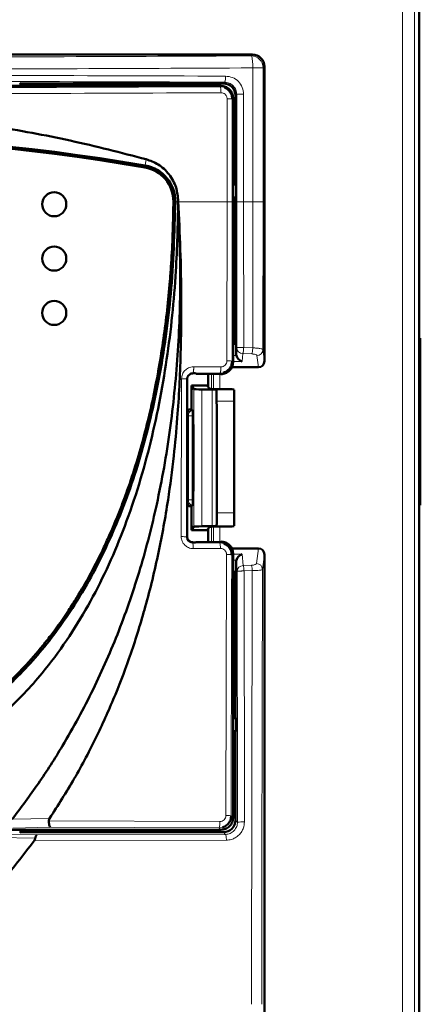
# Model space of a CAD drawing. Header units: millimetres. Extents: x 0 to 847, y 0 to 594.
# Tile 7 of 15: x 238 to 271, y 393 to 474. Entities that reach past the tile are written whole.
import ezdxf

# ---------------------------------------------------------------- set-up
doc = ezdxf.new("R2010")
doc.units = ezdxf.units.MM
doc.header["$LTSCALE"] = 2
doc.linetypes.add('SLD-Сплошная', pattern=[0])

msp = doc.modelspace()

# ---------------------------------------------------------------- linework, layer by layer
at = {"color": 7, "linetype": 'SLD-Сплошная', "lineweight": 50}
for p, q in [((270.758, 477.913), (270.758, 380.411)), ((179.157, 471.311), (256.959, 471.311)), ((257.958, 470.312), (257.958, 445.924)), ((237.7, 468.969), (237.758, 468.911)), ((254.558, 468.911), (237.758, 468.911)), ((237.758, 468.911), (237.758, 468.711)), ((254.359, 468.711), (181.757, 468.711)), ((255.358, 445.841), (255.358, 467.712)), ((255.558, 460.611), (255.558, 467.911)), ((255.358, 460.611), (255.558, 460.611)), ((255.616, 460.553), (255.358, 460.553)), ((255.616, 460.553), (255.558, 460.611)), ((255.616, 459.469), (255.616, 460.553)), ((255.358, 459.469), (255.616, 459.469)), ((255.558, 459.411), (255.358, 459.411)), ((255.558, 459.411), (255.616, 459.469)), ((255.558, 447.411), (255.558, 459.411)), ((270.758, 447.818), (270.858, 447.818)), ((270.858, 447.818), (270.758, 447.816)), ((270.858, 447.818), (270.858, 434.004)), ((255.358, 447.411), (255.558, 447.411)), ((255.616, 447.353), (255.358, 447.353)), ((255.616, 447.353), (255.558, 447.411)), ((255.616, 446.515), (255.616, 447.353)), ((257.462, 445.411), (255.251, 445.411)), ((251.558, 444.411), (251.558, 431.411)), ((252.244, 444.911), (252.058, 444.911)), ((252.295, 444.86), (252.244, 444.911)), ((254.35, 444.85), (252.295, 444.86)), ((253.308, 444.855), (253.308, 443.761)), ((254.35, 444.85), (254.358, 444.841)), ((252.113, 443.604), (251.908, 443.911)), ((251.908, 443.911), (253.208, 443.911)), ((251.908, 441.911), (251.908, 443.911)), ((253.641, 443.572), (252.787, 443.58)), ((253.208, 443.911), (253.403, 443.619)), ((253.74, 443.607), (254.784, 443.598)), ((253.986, 443.548), (253.978, 443.56)), ((251.808, 441.911), (251.908, 441.911)), ((251.908, 441.911), (252.02, 441.799)), ((252.03, 441.394), (252.03, 434.428)), ((252.042, 440.661), (252.086, 440.661)), ((252.042, 435.161), (252.042, 440.661)), ((252.086, 440.661), (252.086, 435.161)), ((252.086, 435.161), (252.042, 435.161)), ((251.808, 433.911), (251.908, 433.911)), ((252.02, 434.023), (251.908, 433.911)), ((251.908, 431.911), (251.908, 433.911)), ((270.858, 434.004), (270.758, 434.006)), ((270.758, 434.004), (270.858, 434.004)), ((251.908, 431.911), (252.113, 432.218)), ((253.641, 432.25), (252.787, 432.243)), ((253.403, 432.203), (253.208, 431.911)), ((254.784, 432.225), (253.74, 432.215)), ((253.978, 432.262), (253.995, 432.288)), ((251.908, 431.911), (253.208, 431.911)), ((253.308, 432.061), (253.308, 430.939)), ((252.058, 430.911), (252.244, 430.911)), ((252.244, 430.911), (252.267, 430.934)), ((252.267, 430.934), (254.321, 430.944)), ((254.358, 430.981), (254.321, 430.944)), ((255.251, 430.411), (257.462, 430.411)), ((255.358, 408.11), (255.358, 429.981)), ((257.958, 429.898), (257.958, 380.411)), ((255.616, 428.469), (255.616, 429.307)), ((255.358, 428.469), (255.616, 428.469)), ((255.558, 428.411), (255.358, 428.411)), ((255.558, 428.411), (255.616, 428.469)), ((255.558, 416.411), (255.558, 428.411)), ((255.358, 416.411), (255.558, 416.411)), ((255.616, 416.353), (255.358, 416.353)), ((255.616, 416.353), (255.558, 416.411)), ((255.616, 415.269), (255.616, 416.353)), ((255.358, 415.269), (255.616, 415.269)), ((255.558, 415.211), (255.358, 415.211)), ((255.558, 415.211), (255.616, 415.269)), ((255.558, 407.911), (255.558, 415.211)), ((181.757, 407.111), (254.359, 407.111)), ((237.7, 406.853), (237.758, 406.911)), ((237.758, 407.111), (237.758, 406.911)), ((237.758, 406.911), (254.558, 406.911))]:
    msp.add_line(p, q, dxfattribs=at)
at = {"color": 8, "linetype": 'SLD-Сплошная', "lineweight": 18}
for p, q in [((269.38, 380.411), (269.38, 477.535)), ((270.38, 380.411), (270.38, 477.535)), ((256.959, 471.311), (256.845, 471.197)), ((257.001, 470.198), (257.001, 459.121)), ((257.844, 470.198), (257.001, 470.198)), ((257.958, 470.312), (257.844, 470.198)), ((257.844, 470.198), (257.844, 459.121)), ((254.665, 469.018), (254.558, 468.911)), ((254.291, 468.643), (254.359, 468.711)), ((255.558, 467.911), (255.659, 468.012)), ((256.235, 468.012), (255.659, 468.012)), ((255.659, 468.012), (255.659, 459.121)), ((256.235, 468.012), (256.235, 459.121)), ((254.867, 459.121), (254.867, 467.647)), ((255.358, 467.712), (255.293, 467.647)), ((255.293, 459.121), (255.293, 467.647)), ((248.08, 462.119), (248.169, 462.638)), ((248.077, 462.105), (248.08, 462.119)), ((250.584, 459.123), (250.57, 459.123)), ((250.828, 459.121), (250.584, 459.123)), ((250.828, 459.121), (254.867, 459.121)), ((254.867, 459.121), (254.856, 445.938)), ((255.293, 459.121), (254.867, 459.121)), ((255.293, 459.121), (255.282, 445.917)), ((255.659, 459.121), (255.666, 447.028)), ((256.235, 459.121), (255.659, 459.121)), ((256.235, 459.121), (257.001, 459.121)), ((256.242, 447.048), (256.235, 459.121)), ((257.001, 459.121), (256.991, 447.017)), ((257.001, 459.121), (257.844, 459.121)), ((257.844, 459.121), (257.835, 446.87)), ((255.666, 447.028), (255.616, 446.515)), ((256.071, 447.047), (256.242, 447.048)), ((256.991, 447.017), (256.242, 447.048)), ((257.835, 446.87), (257.958, 445.924)), ((255.632, 446.384), (255.358, 446.384)), ((256.103, 445.901), (256.166, 446.545)), ((256.166, 446.545), (256.913, 446.514)), ((257.335, 446.387), (257.462, 445.411)), ((254.352, 445.442), (252.105, 445.453)), ((255.282, 445.917), (255.358, 445.841)), ((255.358, 445.901), (256.103, 445.901)), ((251.097, 444.462), (251.07, 431.39)), ((251.504, 431.357), (251.531, 444.438)), ((251.531, 444.438), (251.558, 444.411)), ((252.037, 444.932), (254.279, 444.921)), ((252.037, 444.932), (252.058, 444.911)), ((253.567, 443.61), (253.567, 444.854)), ((253.754, 444.853), (253.754, 443.607)), ((254.254, 444.85), (254.254, 443.602)), ((254.551, 444.957), (254.279, 444.921)), ((254.279, 444.921), (254.35, 444.85)), ((252.113, 432.218), (252.113, 443.604)), ((252.787, 432.243), (252.787, 443.58)), ((253.641, 432.25), (253.641, 443.572)), ((253.978, 443.56), (253.978, 432.262)), ((255.458, 443.554), (253.986, 443.548)), ((251.918, 441.801), (251.808, 441.911)), ((254.003, 442.599), (255.458, 442.604)), ((252.03, 441.394), (251.664, 441.4)), ((251.664, 434.422), (251.664, 441.4)), ((252.02, 441.799), (251.947, 441.8)), ((252.03, 434.428), (251.664, 434.422)), ((251.808, 433.911), (251.918, 434.021)), ((252.02, 434.023), (251.947, 434.022)), ((255.458, 433.347), (254.012, 433.352)), ((253.567, 430.94), (253.567, 432.212)), ((253.754, 432.215), (253.754, 430.941)), ((255.458, 432.282), (253.995, 432.288)), ((254.254, 432.22), (254.254, 430.944)), ((251.558, 431.411), (251.504, 431.357)), ((252.006, 430.86), (252.058, 430.911)), ((254.249, 430.871), (252.006, 430.86)), ((254.321, 430.944), (254.249, 430.871)), ((254.249, 430.871), (254.609, 430.804)), ((252.074, 430.393), (254.321, 430.404)), ((254.823, 429.906), (254.774, 408.291)), ((255.358, 429.981), (255.249, 429.873)), ((256.103, 429.921), (255.358, 429.921)), ((256.194, 428.991), (256.103, 429.921)), ((257.462, 430.411), (257.298, 429.15)), ((257.958, 429.898), (257.798, 428.667)), ((255.358, 429.438), (255.632, 429.438)), ((255.616, 429.307), (255.694, 428.508)), ((256.875, 429.02), (256.194, 428.991)), ((255.694, 428.508), (255.728, 407.741)), ((256.269, 428.542), (256.952, 428.57)), ((256.303, 407.765), (256.269, 428.542)), ((240.176, 408.054), (237.069, 407.981)), ((254.27, 407.795), (240.111, 407.852)), ((255.201, 408.267), (255.358, 408.11)), ((255.728, 407.741), (255.558, 407.911)), ((240.26, 407.328), (237.131, 407.246)), ((254.199, 407.271), (240.26, 407.328)), ((254.474, 407.309), (254.199, 407.271)), ((254.359, 407.111), (254.199, 407.271)), ((254.558, 406.911), (254.736, 406.734)), ((235.793, 406.486), (238.988, 406.414)), ((239.121, 406.687), (235.924, 406.75)), ((238.893, 406.208), (254.808, 406.256)), ((254.736, 406.734), (239.121, 406.687))]:
    msp.add_line(p, q, dxfattribs=at)
at = {"color": 7, "linetype": 'SLD-Сплошная', "lineweight": 50}
for centre in [(240.558, 458.911), (240.558, 454.411), (240.558, 449.911)]:
    msp.add_circle(centre, 1, dxfattribs=at)
at = {"color": 8, "linetype": 'SLD-Сплошная', "lineweight": 18}
for centre, radius, start, end in [((256.843, 470.196), 1.001, 0.08169, 89.91831), ((253.778, 469.403), 0.967, 336.50801, 6.79235), ((256.161, 447.04), 0.496, 181.45339, 270.51293), ((257.338, 446.884), 0.497, 269.64494, 358.40401), ((251.918, 441.401), 0.4, 90.02055, 154.08748), ((252.024, 441.446), 0.363, 102.23798, 187.22495), ((251.918, 434.421), 0.4, 205.91252, 269.97945), ((252.024, 434.376), 0.363, 172.77494, 257.76207), ((256.189, 428.495), 0.496, 89.48707, 178.54661), ((257.301, 428.653), 0.497, 1.59599, 90.35506), ((253.214, 407.672), 1.063, 337.81916, 6.59735), ((256.153, 404.43), 3.338, 87.414, 97.31227)]:
    msp.add_arc(centre, radius, start, end, dxfattribs=at)
at = {"color": 7, "linetype": 'SLD-Сплошная', "lineweight": 50}
for centre, radius, start, end in [((218.058, 287.119), 177.556, 80.26555, 99.73445), ((218.058, 287.119), 177.542, 80.26555, 99.73445), ((218.058, 287.119), 177.392, 80.26552, 99.73448), ((247.57, 459.148), 2.85, 359.52316, 80.26552), ((247.57, 459.148), 3, 359.5206, 80.26555), ((247.57, 459.148), 3.015, 359.5206, 80.26555)]:
    msp.add_arc(centre, radius, start, end, dxfattribs=at)
for centre, major_axis, ratio, start_param, end_param in [((256.957, 470.31), (0.708, 0.708), 0.998783, 5.498396, 7.067974), ((254.558, 467.911), (0.708, 0.708), 0.999315, 5.49813, 7.068241), ((256.116, 446.518), (0.05, 0.515), 0.965617, 1.67166, 1.926684), ((256.103, 446.384), (-0.372, 0.411), 0.766382, 0.963342, 2.272339), ((257.458, 445.929), (0.067, -0.514), 0.965377, 6.158029, 7.719793), ((253.113, 443.604), (1, 0), 0.026186, 3.159046, 4.380776), ((253.903, 443.619), (0.5, 0), 0.026186, 3.159046, 4.380776), ((253.478, 443.559), (0.5, 0), 0.026186, 0.017453, 1.239184), ((254.458, 443.573), (1, 0), 0.026186, 0, 1.239184), ((251.808, 441.511), (0.283, -0.283), 0.999695, 2.356347, 3.031247), ((252.02, 441.399), (0, 0.4), 0.025118, 4.699601, 6.258057), ((251.808, 434.311), (-0.283, -0.283), 0.999695, 0.110346, 0.785246), ((252.02, 434.423), (0, 0.4), 0.025118, 3.166721, 4.725177), ((253.113, 432.218), (1, 0), 0.026186, 1.902409, 3.124139), ((253.903, 432.203), (0.5, 0), 0.026186, 1.902409, 3.124139), ((253.478, 432.263), (0.5, 0), 0.026186, 5.044002, 6.265732), ((254.458, 432.249), (1, 0), 0.026186, 5.044002, 6.283185), ((256.103, 429.438), (0.372, 0.411), 0.766382, 0.869254, 2.178251), ((257.458, 429.893), (-0.067, -0.514), 0.965377, 1.704985, 3.266749), ((256.116, 429.304), (-0.05, 0.515), 0.965617, 1.214909, 1.469933), ((254.558, 407.911), (0.708, -0.708), 0.999315, 5.49813, 7.068241)]:
    msp.add_ellipse(centre, major_axis=major_axis, ratio=ratio, start_param=start_param, end_param=end_param, dxfattribs=at)
at = {"color": 8, "linetype": 'SLD-Сплошная', "lineweight": 18}
for points, knots in [([(256.845, 471.197), (251.701, 471.172), (241.414, 471.122), (225.849, 471.09), (210.267, 471.09), (194.703, 471.122), (184.415, 471.172), (179.271, 471.197)], [0, 0, 0, 0, 0.199987, 0.399991, 0.600003, 0.800011, 1, 1, 1, 1]), ([(257.001, 470.198), (256.998, 470.321), (256.992, 470.577), (256.956, 470.909), (256.904, 471.143), (256.864, 471.18), (256.845, 471.197)], [0, 0, 0, 0, 0.240549, 0.5, 0.759451, 1, 1, 1, 1]), ([(179.115, 470.198), (184.28, 470.173), (194.609, 470.123), (210.236, 470.09), (225.88, 470.09), (241.507, 470.123), (251.836, 470.173), (257.001, 470.198)], [0, 0, 0, 0, 0.200001, 0.4, 0.6, 0.799999, 1, 1, 1, 1]), ([(181.378, 469.518), (187.466, 469.538), (199.643, 469.578), (218.058, 469.593), (236.473, 469.578), (248.65, 469.538), (254.739, 469.518)], [0, 0, 0, 0, 0.250001, 0.5, 0.75, 1, 1, 1, 1]), ([(181.451, 469.018), (187.527, 469.038), (199.68, 469.078), (218.058, 469.094), (236.436, 469.078), (248.589, 469.038), (254.665, 469.018)], [0, 0, 0, 0, 0.25, 0.5, 0.75, 1, 1, 1, 1]), ([(254.665, 469.018), (254.795, 469.002), (255.054, 468.971), (255.334, 468.774), (255.502, 468.565), (255.626, 468.331), (255.646, 468.137), (255.659, 468.012)], [0, 0, 0, 0, 0.250283, 0.500399, 0.635441, 0.763829, 1, 1, 1, 1]), ([(254.739, 469.518), (254.935, 469.494), (255.329, 469.447), (255.823, 469.098), (256.168, 468.602), (256.213, 468.208), (256.235, 468.012)], [0, 0, 0, 0, 0.252003, 0.502911, 0.751781, 1, 1, 1, 1]), ([(254.364, 468.144), (248.337, 468.117), (236.283, 468.065), (218.058, 468.045), (199.833, 468.065), (187.779, 468.117), (181.752, 468.144)], [0, 0, 0, 0, 0.250001, 0.5, 0.749999, 1, 1, 1, 1]), ([(254.291, 468.643), (248.276, 468.617), (236.247, 468.564), (218.058, 468.544), (199.869, 468.564), (187.84, 468.617), (181.825, 468.643)], [0, 0, 0, 0, 0.249999, 0.499996, 0.749995, 1, 1, 1, 1]), ([(254.364, 468.144), (254.362, 468.205), (254.36, 468.333), (254.343, 468.5), (254.319, 468.616), (254.3, 468.635), (254.291, 468.643)], [0, 0, 0, 0, 0.2405494, 0.5, 0.7594506, 1, 1, 1, 1]), ([(254.291, 468.643), (254.362, 468.64), (254.499, 468.633), (254.626, 468.585), (254.687, 468.563)], [0, 0, 0, 0, 0.524978, 1, 1, 1, 1]), ([(254.867, 467.647), (254.864, 467.683), (254.86, 467.756), (254.824, 467.856), (254.771, 467.946), (254.685, 468.038), (254.55, 468.124), (254.428, 468.137), (254.364, 468.144)], [0, 0, 0, 0, 0.1388665, 0.2755203, 0.4031613, 0.5319486, 0.7556165, 1, 1, 1, 1]), ([(256.071, 447.047), (256.014, 447.047), (255.901, 447.045), (255.771, 447.04), (255.685, 447.033), (255.672, 447.03), (255.666, 447.028)], [0, 0, 0, 0, 0.259252, 0.51931, 0.762679, 1, 1, 1, 1]), ([(256.242, 447.048), (256.239, 446.993), (256.234, 446.88), (256.215, 446.724), (256.192, 446.602), (256.174, 446.563), (256.166, 446.545)], [0, 0, 0, 0, 0.242729, 0.500018, 0.764546, 1, 1, 1, 1]), ([(256.913, 446.514), (256.922, 446.533), (256.94, 446.572), (256.964, 446.695), (256.983, 446.849), (256.988, 446.962), (256.991, 447.017)], [0, 0, 0, 0, 0.242716, 0.5, 0.757284, 1, 1, 1, 1]), ([(257.835, 446.87), (257.816, 446.89), (257.782, 446.926), (257.584, 446.97), (257.322, 447.004), (257.099, 447.013), (256.991, 447.017)], [0, 0, 0, 0, 0.278914, 0.503378, 0.758915, 1, 1, 1, 1]), ([(256.913, 446.514), (256.969, 446.51), (257.083, 446.502), (257.217, 446.472), (257.312, 446.433), (257.327, 446.403), (257.335, 446.387)], [0, 0, 0, 0, 0.247524, 0.498343, 0.748814, 1, 1, 1, 1]), ([(252.105, 445.453), (252.026, 445.448), (251.875, 445.439), (251.619, 445.347), (251.357, 445.16), (251.14, 444.841), (251.112, 444.587), (251.097, 444.462)], [0, 0, 0, 0, 0.1519334, 0.2889579, 0.5170194, 0.7625091, 1, 1, 1, 1]), ([(252.037, 444.932), (252.046, 444.941), (252.059, 444.954), (252.075, 445.021), (252.086, 445.089), (252.095, 445.173), (252.103, 445.292), (252.104, 445.39), (252.105, 445.453)], [0, 0, 0, 0, 0.239324, 0.368276, 0.500001, 0.631726, 0.760677, 1, 1, 1, 1]), ([(254.352, 445.442), (254.351, 445.379), (254.349, 445.281), (254.341, 445.161), (254.331, 445.078), (254.32, 445.01), (254.303, 444.943), (254.288, 444.929), (254.279, 444.921)], [0, 0, 0, 0, 0.239323, 0.368275, 0.5, 0.631726, 0.760678, 1, 1, 1, 1]), ([(254.856, 445.938), (254.854, 445.905), (254.85, 445.84), (254.81, 445.714), (254.716, 445.577), (254.548, 445.464), (254.417, 445.449), (254.352, 445.442)], [0, 0, 0, 0, 0.124721, 0.24958, 0.498621, 0.748904, 1, 1, 1, 1]), ([(255.282, 445.917), (255.274, 445.919), (255.258, 445.924), (255.159, 445.931), (255.02, 445.936), (254.909, 445.937), (254.856, 445.938)], [0, 0, 0, 0, 0.2488895, 0.5089646, 0.7641393, 1, 1, 1, 1]), ([(251.531, 444.438), (251.524, 444.441), (251.508, 444.446), (251.409, 444.454), (251.267, 444.459), (251.153, 444.461), (251.097, 444.462)], [0, 0, 0, 0, 0.242163, 0.50003, 0.75788, 1, 1, 1, 1]), ([(251.531, 444.438), (251.533, 444.47), (251.537, 444.534), (251.566, 444.627), (251.613, 444.715), (251.692, 444.809), (251.795, 444.88), (251.919, 444.925), (251.996, 444.929), (252.037, 444.932)], [0, 0, 0, 0, 0.116749, 0.23785, 0.363721, 0.494733, 0.701896, 0.839657, 1, 1, 1, 1]), ([(251.947, 441.8), (251.939, 441.8), (251.922, 441.801), (251.919, 441.801), (251.918, 441.801)], [0, 0, 0, 0, 0.4999934, 1, 1, 1, 1]), ([(251.947, 434.022), (251.939, 434.022), (251.922, 434.021), (251.919, 434.021), (251.918, 434.021)], [0, 0, 0, 0, 0.499072, 1, 1, 1, 1]), ([(251.07, 431.39), (251.074, 431.324), (251.081, 431.192), (251.141, 431.001), (251.236, 430.825), (251.4, 430.63), (251.618, 430.485), (251.866, 430.405), (252.003, 430.397), (252.074, 430.393)], [0, 0, 0, 0, 0.1257677, 0.2517706, 0.377792, 0.5038641, 0.736418, 0.8645046, 1, 1, 1, 1]), ([(251.504, 431.357), (251.497, 431.361), (251.481, 431.369), (251.383, 431.379), (251.241, 431.387), (251.126, 431.389), (251.07, 431.39)], [0, 0, 0, 0, 0.239897, 0.496908, 0.755613, 1, 1, 1, 1]), ([(252.006, 430.86), (251.971, 430.861), (251.903, 430.865), (251.778, 430.904), (251.669, 430.976), (251.587, 431.075), (251.54, 431.161), (251.509, 431.257), (251.506, 431.323), (251.504, 431.357)], [0, 0, 0, 0, 0.137472, 0.267057, 0.503092, 0.62471, 0.747598, 0.872469, 1, 1, 1, 1]), ([(252.006, 430.86), (252.014, 430.852), (252.031, 430.835), (252.053, 430.727), (252.069, 430.573), (252.072, 430.452), (252.074, 430.393)], [0, 0, 0, 0, 0.241365, 0.499996, 0.758629, 1, 1, 1, 1]), ([(254.249, 430.871), (254.257, 430.863), (254.275, 430.846), (254.298, 430.738), (254.315, 430.584), (254.319, 430.463), (254.321, 430.404)], [0, 0, 0, 0, 0.241367, 0.5, 0.758633, 1, 1, 1, 1]), ([(254.321, 430.404), (254.386, 430.397), (254.517, 430.383), (254.657, 430.287), (254.741, 430.187), (254.787, 430.099), (254.817, 430.005), (254.821, 429.939), (254.823, 429.906)], [0, 0, 0, 0, 0.250418, 0.499647, 0.624654, 0.749637, 0.874819, 1, 1, 1, 1]), ([(254.823, 429.906), (254.877, 429.905), (254.989, 429.903), (255.128, 429.895), (255.226, 429.885), (255.242, 429.877), (255.249, 429.873)], [0, 0, 0, 0, 0.239585, 0.496242, 0.754954, 1, 1, 1, 1]), ([(255.201, 408.267), (255.208, 411.848), (255.221, 418.494), (255.239, 425.626), (255.248, 429.247), (255.249, 429.807), (255.249, 429.873)], [0, 0, 0, 0, 0.4970384, 0.9223176, 0.9908235, 1, 1, 1, 1]), ([(256.194, 428.991), (256.202, 428.974), (256.218, 428.939), (256.239, 428.837), (256.26, 428.702), (256.266, 428.599), (256.269, 428.542)], [0, 0, 0, 0, 0.237214, 0.50003, 0.719971, 1, 1, 1, 1]), ([(257.298, 429.15), (257.291, 429.135), (257.276, 429.104), (257.181, 429.064), (257.046, 429.032), (256.932, 429.024), (256.875, 429.02)], [0, 0, 0, 0, 0.252921, 0.504256, 0.753172, 1, 1, 1, 1]), ([(256.952, 428.57), (256.949, 428.621), (256.942, 428.724), (256.923, 428.86), (256.9, 428.967), (256.883, 429.003), (256.875, 429.02)], [0, 0, 0, 0, 0.243845, 0.5, 0.756155, 1, 1, 1, 1]), ([(255.694, 428.508), (255.699, 428.511), (255.71, 428.518), (255.785, 428.528), (255.9, 428.536), (256.001, 428.539), (256.051, 428.54)], [0, 0, 0, 0, 0.2305063, 0.4815566, 0.7425199, 1, 1, 1, 1]), ([(256.051, 428.54), (256.083, 428.541), (256.155, 428.542), (256.229, 428.542), (256.269, 428.542)], [0, 0, 0, 0, 0.448151, 1, 1, 1, 1]), ([(256.952, 428.57), (256.937, 422.597), (256.906, 410.642), (256.896, 398.657), (256.892, 392.661)], [0, 0, 0, 0, 0.499661, 1, 1, 1, 1]), ([(257.798, 428.667), (257.782, 428.655), (257.751, 428.632), (257.556, 428.601), (257.283, 428.579), (257.059, 428.573), (256.952, 428.57)], [0, 0, 0, 0, 0.253, 0.503367, 0.763422, 1, 1, 1, 1]), ([(257.798, 428.667), (257.796, 427.984), (257.792, 426.3), (257.786, 423.688), (257.778, 420.557), (257.771, 417.375), (257.763, 413.87), (257.754, 409.501), (257.746, 404.227), (257.739, 398.342), (257.738, 394.524), (257.738, 392.661)], [0, 0, 0, 0, 0.057019, 0.140411, 0.217883, 0.31816, 0.405693, 0.510086, 0.682284, 0.845002, 1, 1, 1, 1]), ([(254.774, 408.291), (254.767, 408.226), (254.751, 408.094), (254.634, 407.93), (254.467, 407.816), (254.336, 407.802), (254.27, 407.795)], [0, 0, 0, 0, 0.248882, 0.498347, 0.748848, 1, 1, 1, 1]), ([(255.728, 407.741), (255.716, 407.622), (255.697, 407.432), (255.578, 407.196), (255.409, 406.981), (255.126, 406.781), (254.866, 406.749), (254.736, 406.734)], [0, 0, 0, 0, 0.225444, 0.35668, 0.500027, 0.750187, 1, 1, 1, 1]), ([(255.201, 408.267), (255.194, 408.27), (255.178, 408.276), (255.078, 408.283), (254.939, 408.289), (254.828, 408.291), (254.774, 408.291)], [0, 0, 0, 0, 0.248941, 0.509059, 0.764224, 1, 1, 1, 1]), ([(254.808, 406.256), (254.949, 406.268), (255.202, 406.289), (255.565, 406.448), (255.859, 406.67), (256.081, 406.954), (256.258, 407.309), (256.286, 407.589), (256.303, 407.765)], [0, 0, 0, 0, 0.179758, 0.322594, 0.500422, 0.646705, 0.778874, 1, 1, 1, 1]), ([(254.736, 406.734), (254.744, 406.726), (254.762, 406.71), (254.786, 406.603), (254.803, 406.445), (254.807, 406.318), (254.808, 406.256)], [0, 0, 0, 0, 0.233835, 0.489994, 0.751704, 1, 1, 1, 1])]:
    msp.add_open_spline(points, degree=3, knots=knots, dxfattribs=at)
at = {"color": 7, "linetype": 'SLD-Сплошная', "lineweight": 50}
for points, knots in [([(255.358, 467.712), (255.343, 467.843), (255.313, 468.105), (255.082, 468.435), (254.752, 468.666), (254.49, 468.696), (254.359, 468.711)], [0, 0, 0, 0, 0.250043, 0.500005, 0.749965, 1, 1, 1, 1]), ([(254.687, 468.563), (254.783, 468.511), (254.942, 468.425), (255.109, 468.235), (255.215, 468.051), (255.281, 467.852), (255.289, 467.715), (255.293, 467.647)], [0, 0, 0, 0, 0.279421, 0.464359, 0.646061, 0.824587, 1, 1, 1, 1]), ([(187.947, 462.638), (190.744, 463.342), (196.336, 464.75), (205.01, 466.076), (213.85, 466.77), (221.961, 466.749), (229.193, 466.236), (235.566, 465.414), (241.911, 464.25), (246.083, 463.175), (248.169, 462.638)], [0, 0, 0, 0, 0.142357, 0.284705, 0.431192, 0.577676, 0.682449, 0.787224, 0.893611, 1, 1, 1, 1]), ([(248.169, 462.638), (248.51, 462.511), (249.235, 462.242), (250.11, 461.415), (250.72, 460.331), (250.792, 459.521), (250.828, 459.121)], [0, 0, 0, 0, 0.2301904, 0.4896836, 0.7479089, 1, 1, 1, 1]), ([(250.42, 459.124), (250.418, 458.924), (250.408, 457.924), (250.357, 456.125), (250.251, 454.127), (250.102, 452.132), (249.912, 450.141), (249.612, 447.759), (249.239, 445.388), (248.862, 443.423), (248.433, 441.469), (247.952, 439.527), (247.285, 437.22), (246.649, 435.323), (245.952, 433.448), (245.342, 431.967), (244.512, 430.147), (243.611, 428.36), (242.612, 426.625), (241.537, 424.937), (240.614, 423.628), (239.379, 422.053), (238.325, 420.846), (236.926, 419.415), (235.74, 418.336), (234.179, 417.084), (232.867, 416.162), (231.156, 415.123), (229.375, 414.201), (227.518, 413.446), (225.615, 412.824), (223.671, 412.333), (221.295, 411.958), (218.896, 411.79), (216.491, 411.82), (214.097, 412.049), (211.732, 412.489), (209.802, 413.033), (207.918, 413.709), (206.082, 414.515), (204.328, 415.487), (202.646, 416.572), (201.358, 417.527), (199.829, 418.819), (198.67, 419.926), (197.304, 421.389), (196.277, 422.619), (195.075, 424.219), (194.178, 425.546), (193.133, 427.253), (192.164, 429.005), (191.293, 430.806), (190.49, 432.639), (189.755, 434.5), (189.104, 436.392), (188.512, 438.303), (187.979, 440.232), (187.428, 442.569), (187.038, 444.531), (186.697, 446.502), (186.405, 448.481), (186.128, 450.866), (185.954, 452.859), (185.825, 454.833), (185.732, 456.788), (185.708, 458.345), (185.696, 459.124)], [0, 0, 0, 0, 0.004698, 0.023489, 0.042281, 0.051677, 0.070469, 0.089261, 0.108054, 0.126847, 0.136242, 0.155036, 0.17383, 0.192624, 0.20202, 0.220816, 0.230212, 0.249008, 0.267806, 0.277203, 0.296003, 0.305399, 0.324202, 0.333598, 0.352404, 0.361801, 0.380609, 0.390006, 0.408816, 0.427626, 0.437024, 0.455834, 0.474643, 0.49345, 0.512256, 0.531064, 0.549873, 0.568683, 0.57808, 0.59689, 0.6157, 0.625098, 0.643906, 0.653303, 0.672108, 0.681505, 0.700307, 0.709704, 0.728504, 0.7379, 0.756698, 0.775495, 0.784891, 0.803686, 0.822481, 0.831877, 0.850671, 0.869464, 0.888257, 0.897653, 0.916446, 0.935238, 0.95403, 0.963426, 0.981707, 1, 1, 1, 1]), ([(218.058, 411.646), (219.578, 411.713), (222.455, 411.84), (226.487, 412.842), (230.029, 414.273), (233.549, 416.319), (236.99, 419.096), (240.231, 422.696), (243.161, 427.02), (245.715, 432.133), (247.821, 438.074), (249.353, 444.577), (250.352, 451.654), (250.505, 456.573), (250.584, 459.123)], [0, 0, 0, 0, 0.071074, 0.134516, 0.19332, 0.249412, 0.324517, 0.399311, 0.475375, 0.568343, 0.666076, 0.769778, 0.880636, 1, 1, 1, 1]), ([(218.058, 409.593), (219.219, 409.635), (221.541, 409.718), (225.283, 410.452), (229.18, 411.83), (233.078, 413.995), (236.571, 416.769), (240.16, 420.582), (243.514, 425.6), (246.439, 431.944), (248.573, 438.804), (249.968, 446.039), (250.681, 452.838), (250.783, 457.206), (250.828, 459.121)], [0, 0, 0, 0, 0.052629, 0.105246, 0.172326, 0.239423, 0.306742, 0.374113, 0.476615, 0.579309, 0.690358, 0.80184, 0.91315, 1, 1, 1, 1]), ([(237.069, 407.981), (237.807, 408.963), (239.286, 410.932), (241.563, 414.502), (243.843, 418.701), (245.991, 423.619), (247.743, 428.745), (249.168, 434.29), (250.206, 440.186), (250.832, 446.439), (251.064, 452.762), (250.907, 457.001), (250.828, 459.121)], [0, 0, 0, 0, 0.068124, 0.136499, 0.234654, 0.332818, 0.433716, 0.534629, 0.649831, 0.765056, 0.882519, 1, 1, 1, 1]), ([(240.176, 408.054), (240.87, 409.142), (242.287, 411.363), (244.086, 414.803), (245.636, 418.267), (246.977, 421.831), (248.193, 425.752), (249.221, 430), (249.971, 434.176), (250.454, 437.895), (250.827, 441.919), (251.048, 446.243), (251.095, 450.901), (251.016, 455.111), (250.89, 457.806), (250.828, 459.121)], [0, 0, 0, 0, 0.0729836, 0.1488907, 0.2194215, 0.2876978, 0.3643064, 0.4516061, 0.5347948, 0.6040213, 0.6633911, 0.7628793, 0.8480732, 0.9258836, 1, 1, 1, 1]), ([(254.358, 444.841), (254.489, 444.856), (254.751, 444.886), (255.082, 445.117), (255.313, 445.448), (255.343, 445.71), (255.358, 445.841)], [0, 0, 0, 0, 0.250115, 0.500102, 0.750038, 1, 1, 1, 1]), ([(255.282, 445.917), (255.27, 445.798), (255.244, 445.555), (255.049, 445.248), (254.802, 445.046), (254.624, 444.983), (254.551, 444.957)], [0, 0, 0, 0, 0.273278, 0.562016, 0.820623, 1, 1, 1, 1]), ([(252.058, 444.911), (252.021, 444.909), (251.95, 444.905), (251.823, 444.865), (251.698, 444.771), (251.605, 444.646), (251.564, 444.52), (251.56, 444.449), (251.558, 444.411)], [0, 0, 0, 0, 0.140796, 0.271759, 0.499936, 0.728114, 0.856106, 1, 1, 1, 1]), ([(254.003, 442.599), (254.003, 442.71), (254.002, 442.932), (253.999, 443.221), (253.994, 443.435), (253.989, 443.533), (253.987, 443.545), (253.986, 443.548)], [0, 0, 0, 0, 0.223596, 0.447157, 0.671671, 0.897947, 1, 1, 1, 1]), ([(255.458, 443.554), (255.458, 443.54), (255.458, 443.511), (255.458, 443.328), (255.458, 443.064), (255.458, 442.805), (255.458, 442.649), (255.458, 442.604)], [0, 0, 0, 0, 0.228855, 0.457751, 0.685426, 0.91063, 1, 1, 1, 1]), ([(254.012, 433.352), (254.011, 434.281), (254.009, 436.137), (254.006, 439.219), (254.004, 441.373), (254.003, 442.599)], [0, 0, 0, 0, 0.301291, 0.602582, 1, 1, 1, 1]), ([(255.458, 442.604), (255.458, 441.675), (255.458, 439.817), (255.458, 436.732), (255.458, 434.575), (255.458, 433.347)], [0, 0, 0, 0, 0.300925, 0.601849, 1, 1, 1, 1]), ([(253.995, 432.288), (253.997, 432.302), (254.001, 432.331), (254.006, 432.513), (254.01, 432.775), (254.012, 433.071), (254.012, 433.268), (254.012, 433.352)], [0, 0, 0, 0, 0.211731, 0.423488, 0.634462, 0.843826, 1, 1, 1, 1]), ([(255.458, 433.347), (255.458, 433.235), (255.458, 433.011), (255.458, 432.703), (255.458, 432.462), (255.458, 432.313), (255.458, 432.292), (255.458, 432.282)], [0, 0, 0, 0, 0.206586, 0.413142, 0.620621, 0.830248, 1, 1, 1, 1]), ([(251.558, 431.411), (251.56, 431.374), (251.564, 431.303), (251.604, 431.176), (251.699, 431.051), (251.823, 430.958), (251.949, 430.917), (252.02, 430.913), (252.058, 430.911)], [0, 0, 0, 0, 0.140796, 0.271759, 0.499936, 0.728114, 0.856106, 1, 1, 1, 1]), ([(255.358, 429.981), (255.343, 430.112), (255.313, 430.374), (255.082, 430.705), (254.751, 430.936), (254.489, 430.966), (254.358, 430.981)], [0, 0, 0, 0, 0.2499737, 0.4999136, 0.7498967, 1, 1, 1, 1]), ([(254.609, 430.804), (254.708, 430.756), (254.872, 430.675), (255.048, 430.487), (255.161, 430.301), (255.235, 430.093), (255.245, 429.946), (255.249, 429.873)], [0, 0, 0, 0, 0.273513, 0.453284, 0.634229, 0.816439, 1, 1, 1, 1]), ([(240.111, 407.852), (240.114, 407.887), (240.121, 407.959), (240.157, 408.022), (240.176, 408.054)], [0, 0, 0, 0, 0.481534, 1, 1, 1, 1]), ([(240.111, 407.852), (240.113, 407.789), (240.115, 407.694), (240.133, 407.577), (240.157, 407.468), (240.2, 407.359), (240.24, 407.338), (240.26, 407.328)], [0, 0, 0, 0, 0.226685, 0.345065, 0.476557, 0.732482, 1, 1, 1, 1]), ([(254.359, 407.111), (254.49, 407.126), (254.752, 407.156), (255.082, 407.387), (255.313, 407.718), (255.343, 407.979), (255.358, 408.11)], [0, 0, 0, 0, 0.250039, 0.5, 0.749961, 1, 1, 1, 1]), ([(255.201, 408.267), (255.189, 408.149), (255.163, 407.906), (254.969, 407.6), (254.724, 407.398), (254.547, 407.335), (254.474, 407.309)], [0, 0, 0, 0, 0.2736187, 0.5636812, 0.8191154, 1, 1, 1, 1]), ([(238.893, 406.208), (237.988, 405.016), (236.172, 402.624), (232.958, 399.166), (229.346, 395.784), (226.608, 393.704), (225.234, 392.661)], [0, 0, 0, 0, 0.232771, 0.466974, 0.732556, 1, 1, 1, 1]), ([(238.988, 406.414), (238.977, 406.374), (238.957, 406.302), (238.912, 406.236), (238.893, 406.208)], [0, 0, 0, 0, 0.566295, 1, 1, 1, 1]), ([(238.988, 406.414), (238.994, 406.449), (239.009, 406.526), (239.039, 406.603), (239.075, 406.668), (239.103, 406.679), (239.121, 406.687)], [0, 0, 0, 0, 0.225877, 0.483594, 0.669171, 1, 1, 1, 1])]:
    msp.add_open_spline(points, degree=3, knots=knots, dxfattribs=at)
at = {"color": 8, "linetype": 'SLD-Сплошная', "lineweight": 18}
msp.add_open_spline([(254.867, 467.647), (254.923, 467.647), (255.036, 467.647), (255.173, 467.647), (255.269, 467.647), (255.285, 467.647), (255.293, 467.647)], degree=3, dxfattribs=at)

doc.saveas('drawing.dxf')
